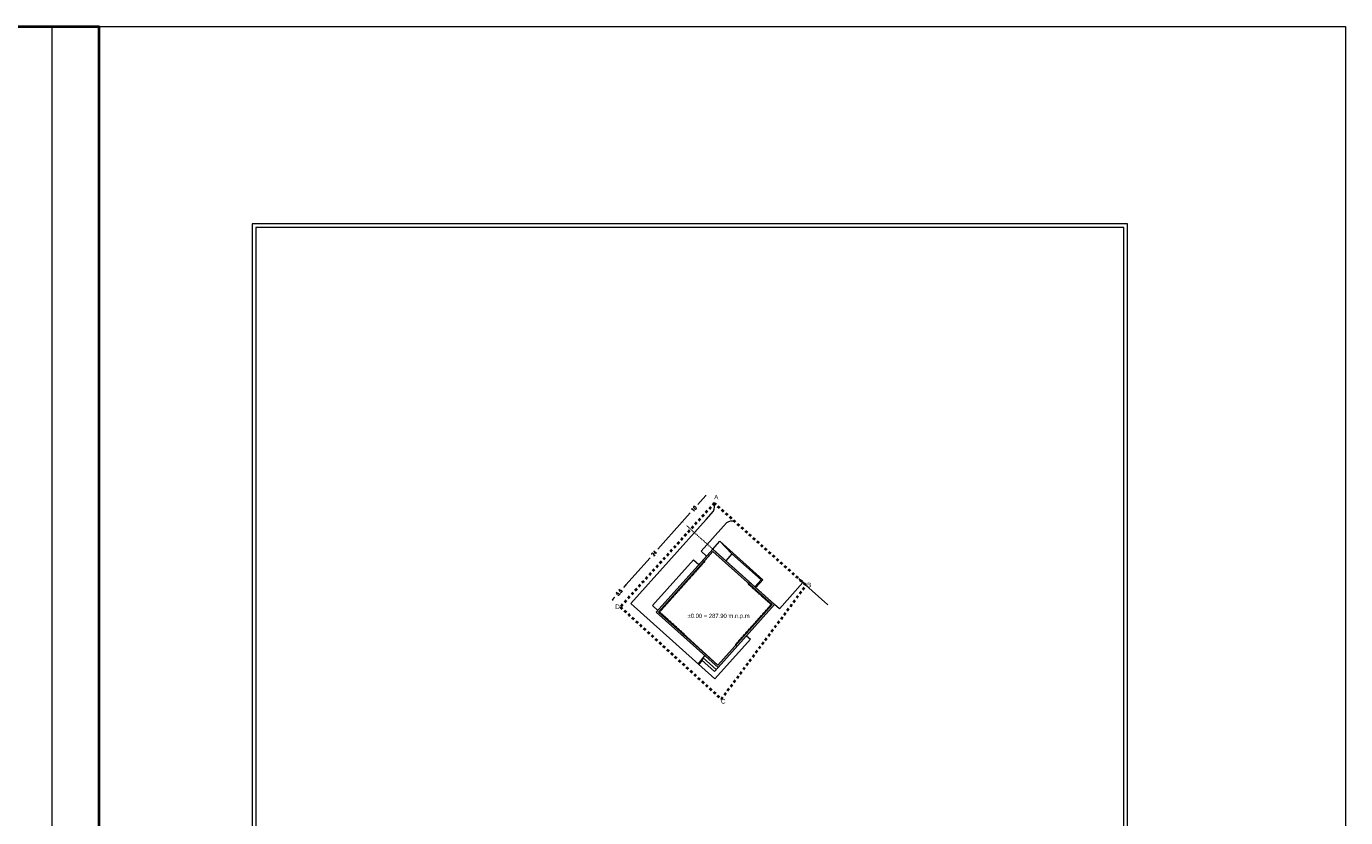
# Model space of a CAD drawing. Header units: millimetres. Extents: x -115268 to 140687, y -37779 to 24471.
# Tile 34 of 256: x -10028 to 27642, y -15188 to 7403. Entities that reach past the tile are written whole.
import ezdxf

# ---------------------------------------------------------------- set-up
doc = ezdxf.new("R2010")
doc.units = ezdxf.units.MM
doc.header["$PDMODE"] = 2
doc.header["$PDSIZE"] = 1
for name, pattern in [('0.5_0.5', [10, 5, -5]), ('AUSGEZOGEN', [0]), ('MegaCAD_LTYPE11', [1, 0.25, -0.75]), ('MegaCAD_LTYPE2', [2, 1, -1])]:
    doc.linetypes.add(name, pattern=pattern)
doc.layers.get('0').update_dxf_attribs({"lineweight": 9})
for name, color, linetype, lineweight in [('A_CIENKA', 7, 'Continuous', 9), ('A_granica działki', 12, 'Continuous', 13), ('A_OPIS', 7, 'Continuous', 9), ('A_WIDOK', 253, 'Continuous', 9), ('\x9dciany', 7, 'Continuous', 9)]:
    doc.layers.add(name, color=color, linetype=linetype, lineweight=lineweight)
doc.layers.add('A_WYMIAR', color=253, linetype='Continuous', lineweight=5, transparency=0.2)
doc.styles.add('Arial', font='arial.ttf')
doc.styles.add('WYMIARY', font='romans.shx', dxfattribs={"width": 0.8})
doc.dimstyles.new('SKALA 1_500', dxfattribs={"dimscale": 10, "dimtxt": 10, "dimasz": 2, "dimexe": 2, "dimexo": 2, "dimgap": 10, "dimtad": 1, "dimdec": 1, "dimlfac": 0.01, "dimrnd": 0.5, "dimzin": 9, "dimdsep": 46, "dimtxsty": 'WYMIARY', "dimblk": 'OBLIQUE', "dimcen": 0.1, "dimse1": 1, "dimse2": 1, "dimclrd": 256, "dimclrt": 256, "dimadec": 0, "dimazin": 0, "dimtfac": 1, "dimtdec": 1, "dimtix": 1, "dimtmove": 0, "dimatfit": 3, "dimldrblk": 'OBLIQUE', "dimfxl": 6, "dimfxlon": 1, "dimtolj": 1, "dimlwd": -1, "dimarcsym": 0})

# ---------------------------------------------------------------- blocks, each defined once
blk = doc.blocks.new('_Oblique')
at = {"color": 0, "linetype": 'ByBlock', "lineweight": -2}
blk.add_line((-0.5, -0.5), (0.5, 0.5), dxfattribs=at)
blk = doc.blocks.new('*D169')
at = {"layer": 'A_WYMIAR', "transparency": 16777216}
for p, q in [((7088, -8546), (7020, -8622)), ((6707, -8972), (6775, -8896))]:
    blk.add_line(p, q, dxfattribs=at)
at = {"layer": 'Defpoints', "color": 0, "transparency": 16777216}
for p in [(7088, -8546), (6931, -9172), (7956, -9322)]:
    blk.add_point(p, dxfattribs=at)
at = {"layer": 'A_WYMIAR', "transparency": 16777216, "xscale": 20, "yscale": 20, "zscale": 20}
for p, rotation in [((7088, -8546), 48.18308485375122), ((6707, -8972), 228.1830848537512)]:
    blk.add_blockref('_Oblique', p, dxfattribs=dict(at, rotation=rotation))
at = {"layer": 'A_WYMIAR', "transparency": 16777216, "insert": (6898, -8759), "char_height": 100, "attachment_point": 5, "rotation": 48.1831, "style": 'WYMIARY'}
blk.add_mtext('\\A1;5.5', dxfattribs=at)
blk = doc.blocks.new('*D170')
at = {"layer": 'A_WYMIAR', "transparency": 16777216}
for p, q in [((8702, -6743), (8006, -7520)), ((7088, -8546), (7784, -7769))]:
    blk.add_line(p, q, dxfattribs=at)
at = {"layer": 'Defpoints', "color": 0, "transparency": 16777216}
for p in [(8702, -6743), (9569, -7519), (7956, -9322)]:
    blk.add_point(p, dxfattribs=at)
at = {"layer": 'A_WYMIAR', "transparency": 16777216, "xscale": 20, "yscale": 20, "zscale": 20}
for p, rotation in [((8702, -6743), 48.18308485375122), ((7088, -8546), 228.1830848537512)]:
    blk.add_blockref('_Oblique', p, dxfattribs=dict(at, rotation=rotation))
at = {"layer": 'A_WYMIAR', "transparency": 16777216, "insert": (7895, -7645), "char_height": 100, "attachment_point": 5, "rotation": 48.1831, "style": 'WYMIARY'}
blk.add_mtext('\\A1;24', dxfattribs=at)
blk = doc.blocks.new('*D171')
at = {"layer": 'A_WYMIAR', "transparency": 16777216}
for p, q in [((9372, -5994), (9141, -6252)), ((8702, -6743), (8929, -6489))]:
    blk.add_line(p, q, dxfattribs=at)
at = {"layer": 'Defpoints', "color": 0, "transparency": 16777216}
for p in [(9372, -5994), (10461, -6968), (9569, -7519)]:
    blk.add_point(p, dxfattribs=at)
at = {"layer": 'A_WYMIAR', "transparency": 16777216, "xscale": 20, "yscale": 20, "zscale": 20}
for p, rotation in [((9372, -5994), 48.18308485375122), ((8702, -6743), 228.1830848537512)]:
    blk.add_blockref('_Oblique', p, dxfattribs=dict(at, rotation=rotation))
at = {"layer": 'A_WYMIAR', "transparency": 16777216, "insert": (9035, -6370), "char_height": 100, "attachment_point": 5, "rotation": 48.1831, "style": 'WYMIARY'}
blk.add_mtext('\\A1;10', dxfattribs=at)

msp = doc.modelspace()

# ---------------------------------------------------------------- hatches: boundary and pattern name
at = {"linetype": 'AUSGEZOGEN', "lineweight": 0}
h = msp.add_hatch(color=256, dxfattribs=at)
h.paths.add_polyline_path([(9289.30254, -7831.7682), (9326.5665, -7865.10582), (9573.26493, -7589.35252), (10594.29742, -8502.80348), (10627.63505, -8465.53952), (9569.3386, -7518.75094)], flags=0)
h.paths.add_polyline_path([(11265.04869, -9102.88075), (10224.91476, -10265.51629), (10262.17872, -10298.85392), (11335.65028, -9098.95442), (10627.63505, -8465.53952), (10594.29742, -8502.80348)], flags=0)
h.paths.add_polyline_path([(10262.17872, -10298.85392), (10224.91476, -10265.51629), (9718.18284, -10831.92847), (8734.41431, -9951.81514), (8701.07668, -9989.0791), (9722.10917, -10902.53006)], flags=0)
h.paths.add_polyline_path([(8026.39908, -9318.40024), (9326.5665, -7865.10582), (9289.30254, -7831.7682), (7955.79749, -9322.32658), (8701.07668, -9989.0791), (8734.41431, -9951.81514)], flags=0)

# ---------------------------------------------------------------- linework, layer by layer
at = {"color": 7, "linetype": 'AUSGEZOGEN', "lineweight": 0}
for p, q in [((7955.79749, -9322.32658), (9569.3386, -7518.75094)), ((9238.39287, -7584.95579), (9389.31542, -7719.97632)), ((11335.65028, -9098.95442), (9722.10917, -10902.53006))]:
    msp.add_line(p, q, dxfattribs=at)
at = {"layer": 'A_CIENKA', "color": 3, "lineweight": 40, "ltscale": 0.5}
msp.add_lwpolyline([(-44885.82477, 7402.84537), (-7954.95517, 7402.84537), (-7954.95517, -37778.78508), (-44885.82477, -37778.78508)], close=True, dxfattribs=at)
at = {"layer": 'A_CIENKA', "color": 1, "ltscale": 0.5}
msp.add_lwpolyline([(-9288.5678, 7402.84537), (27642.3018, 7402.84537), (27642.3018, -37778.78508), (-9288.5678, -37778.78508)], close=True, dxfattribs=at)
at = {"layer": 'A_CIENKA'}
for points in [[(-3581.56564, 1762.16713), (-3581.56564, -33533.24094), (21418.43436, -33533.24094), (21418.43436, 1762.16713)], [(-3475.50504, 1656.10653), (-3475.50504, -33427.18033), (21312.37375, -33427.18033), (21312.37375, 1656.10653)]]:
    msp.add_lwpolyline(points, close=True, dxfattribs=at)
at = {"layer": 'A_CIENKA', "color": 8, "linetype": 'MegaCAD_LTYPE11', "lineweight": 0}
msp.add_lwpolyline([(8823.48993, -6851.48894), (9569.3386, -7518.75094), (11335.65028, -9098.95442)], dxfattribs=at)
at = {"layer": 'A_CIENKA', "color": 7, "linetype": 'MegaCAD_LTYPE2', "lineweight": 0}
msp.add_lwpolyline([(9289.30254, -7831.7682), (9341.47208, -7878.44087), (8054.63971, -9316.82971), (8747.74936, -9936.90956), (8701.07668, -9989.0791)], dxfattribs=at)
at = {"layer": 'A_CIENKA', "color": 7, "linetype": 'AUSGEZOGEN', "lineweight": 0}
msp.add_lwpolyline([(7955.79749, -9322.32658), (9722.10917, -10902.53006), (9722.10917, -10902.53006)], dxfattribs=at)
at = {"layer": 'A_granica działki', "linetype": '0.5_0.5', "lineweight": 40, "ltscale": 15}
msp.add_lwpolyline([(9615.16954, -6210.5477), (6930.83122, -9171.88192), (9817.62101, -11804.47239), (11520.57329, -9518.36155), (12235.10624, -8555.6169)], close=True, dxfattribs=at)
at = {"layer": 'A_OPIS'}
for points in [[(7952.05262, -9318.97628), (9722.10917, -10902.53006), (11335.65028, -9098.95442), (9569.3386, -7518.75094)], [(9573.26493, -7589.35252), (8054.63971, -9316.82971), (9718.18284, -10831.92847), (11265.04869, -9102.88075)]]:
    msp.add_lwpolyline(points, close=True, dxfattribs=at)
at = {"layer": 'A_WIDOK'}
msp.add_line((9967.14071, -6770.1239), (9238.39287, -7584.95579), dxfattribs=at)
at = {"layer": 'A_WIDOK', "color": 7, "linetype": 'AUSGEZOGEN', "lineweight": 0}
msp.add_line((9249.4567, -10680.94568), (9149.44382, -10792.73756), dxfattribs=at)
for points in [[(9717.72298, -6302.46287), (9717.72302, -6302.46283)], [(9717.78352, -6302.39578), (9717.78352, -6302.39578)], [(7955.79749, -9322.32658), (7955.79749, -9322.32658), (9569.3386, -7518.75094), (9769.36436, -7295.16718), (10118.66761, -7654.62821), (9941.97819, -7852.1272)], [(9769.36436, -7295.16718), (11002.80142, -8398.64261), (10802.77566, -8622.22637)], [(8002.47017, -9270.15703), (7851.54762, -9135.13651), (9018.36454, -7830.89792), (9169.28709, -7965.91845)], [(10118.66761, -7654.62821), (10953.38031, -8401.39104), (10776.69089, -8598.89003)], [(12857.17368, -9112.16715), (12145.23435, -8475.24162), (11475.38662, -9223.96738), (11335.65028, -9098.95442), (9722.10917, -10902.53006), (9622.09629, -11014.32194), (9249.4567, -10680.94568), (9349.46958, -10569.1538)], [(9225.53503, -10760.17795), (9199.45026, -10736.84162), (9175.52859, -10816.07389), (9275.54147, -10704.28202), (9299.46314, -10625.04974), (9672.10273, -10958.426)]]:
    msp.add_lwpolyline(points, dxfattribs=at)
at = {"layer": 'A_WIDOK'}
msp.add_lwpolyline([(10535.54725, -9993.28945), (10647.33913, -10093.30233), (9633.87529, -11226.1267), (7232.20959, -9077.51354), (9379.15272, -6677.71455), (9592.80718, -6440.91232)], dxfattribs=at)
at = {"layer": 'A_WIDOK', "linetype": 'AUSGEZOGEN', "lineweight": 0}
msp.add_lwpolyline([(12235.10624, -8555.6169), (12033.49067, -8375.16327)], dxfattribs=at)
at = {"layer": 'A_WIDOK'}
for centre, radius, start, end in [((9300.23319, -6296.35572), 326.33748, 333.706684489, 15.232135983), ((10134.60029, -7033.17631), 311.57202, 79.294319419, 122.651846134)]:
    msp.add_arc(centre, radius, start, end, dxfattribs=at)
at = {"layer": '\x9dciany', "color": 7, "linetype": 'AUSGEZOGEN', "lineweight": 0}
msp.add_lwpolyline([(8026.39908, -9318.40024), (9718.18284, -10831.92847), (11265.04869, -9102.88075), (9573.26493, -7589.35252)], close=True, dxfattribs=at)
at = {"layer": '\x9dciany', "color": 7, "linetype": 'MegaCAD_LTYPE2', "lineweight": 0}
msp.add_lwpolyline([(10627.63505, -8465.53952), (10580.96237, -8517.70907), (11236.80806, -9104.45129), (10210.00917, -10252.18124), (10262.17872, -10298.85392)], dxfattribs=at)

# ---------------------------------------------------------------- texts
at = {"layer": 'A_granica działki', "linetype": '0.5_0.5', "lineweight": 40, "char_height": 130, "attachment_point": 1, "style": 'Arial'}
for s, insert in [('A', (9609.03066, -5974.05036)), ('B', (12262.85893, -8480.44826)), ('D', (6786.07864, -9102.79016)), ('C', (9806.07864, -11802.79016))]:
    msp.add_mtext_dynamic_manual_height_columns(s, width=251.2512273, gutter_width=17.5, heights=[0], dxfattribs=dict(at, insert=insert))
at = {"layer": 'A_OPIS', "insert": (8850.06604, -9367.79861), "char_height": 120, "attachment_point": 1, "style": 'Arial'}
msp.add_mtext_dynamic_manual_height_columns('%%P0.00 = 287.90 m.n.p.m', width=3272.7011937, gutter_width=66.92541, heights=[0], dxfattribs=at)

# ---------------------------------------------------------------- dimensions: what is measured, and where the dimension line sits
at = {"layer": 'A_WYMIAR'}
for base, p1, p2, picture, middle in [((9372.13969, -5993.59214), (9569.3386, -7518.75094), (10461.26698, -6967.96306), '*D171', (9035.30549, -6370.09694)), ((8701.92923, -6742.73653), (7955.79749, -9322.32658), (9569.3386, -7518.75094), '*D170', (7895.15867, -7644.52435)), ((7088.38812, -8546.31217), (6930.83122, -9171.88192), (7955.79749, -9322.32658), '*D169', (6897.9384, -8759.19207))]:
    dim = msp.add_linear_dim(base=base, p1=p1, p2=p2, angle=48.183084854, dimstyle='SKALA 1_500', dxfattribs=at)
    dim.commit()
    dim.dimension.update_dxf_attribs({"geometry": picture, "text_midpoint": middle, "dimtype": 160, "text_rotation": 48.183084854})

doc.saveas('drawing.dxf')
